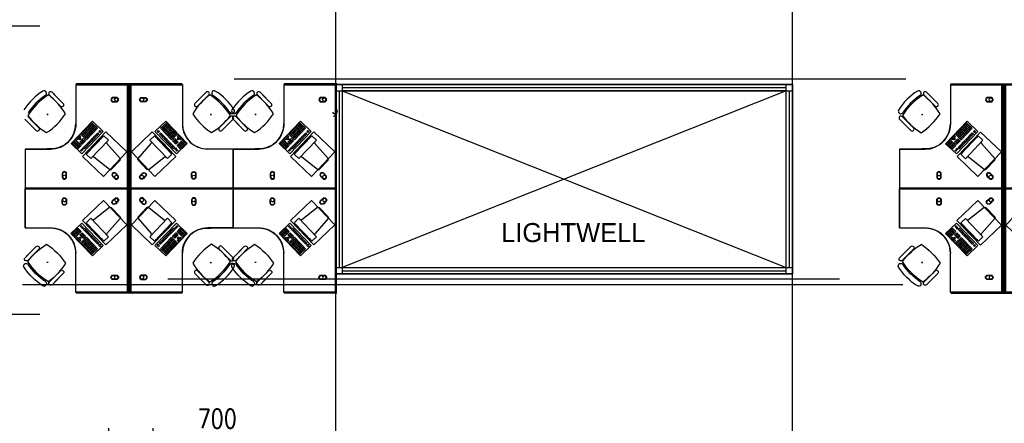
# Model space of a CAD drawing. Header units: millimetres. Extents: x -312551 to 250764, y -35891 to 59426.
# Tile 116 of 256: x -109794 to -94274, y 36638 to 42999. Entities that reach past the tile are written whole.
import ezdxf

# ---------------------------------------------------------------- set-up
doc = ezdxf.new("R2010")
doc.units = ezdxf.units.MM
doc.header["$LTSCALE"] = 2.5
doc.layers.add('Area', color=10, linetype='Continuous', plot=False)
for name, color, linetype in [('FO-00 - FURN$0$FURNITURE', 22, 'Continuous'), ('FO-00 - FURN$0$SP-01$0$FIT-OUT$0$FURNITURE', 22, 'Continuous'), ('Lightwell', 254, 'Continuous'), ('NF ARCH', 4, 'Continuous'), ('NF-AS BUILT DIMS', 4, 'Continuous'), ('NF-GRIDS', 252, 'Continuous'), ('NF-TEXT', 1, 'Continuous')]:
    doc.layers.add(name, color=color, linetype=linetype)
doc.styles.add('ROMANS', font='romans.shx', dxfattribs={"width": 0.8})
doc.dimstyles.new('100NFDIM', dxfattribs={"dimscale": 100, "dimtxt": 3, "dimasz": 3, "dimexe": 1, "dimexo": 1, "dimgap": 1, "dimtad": 1, "dimdec": 0, "dimdsep": 46, "dimtxsty": 'ROMANS', "dimcen": 3, "dimclrd": 4, "dimclre": 4, "dimclrt": 1, "dimaunit": 1, "dimadec": 0, "dimazin": 0, "dimtfac": 1, "dimtdec": 0, "dimtmove": 0, "dimatfit": 3, "dimfxl": 0, "dimtolj": 1, "dimarcsym": 0})

# ---------------------------------------------------------------- blocks, each defined once
blk = doc.blocks.new('FO-00 - FURN$0$SP-01$0$FIT-OUT$0$PC')
at = {"layer": 'FO-00 - FURN$0$SP-01$0$FIT-OUT$0$FURNITURE', "linetype": 'Continuous'}
for p, q in [((242, -93), (98, -237)), ((269, -92), (509, -295)), ((97, -264), (299, -504))]:
    blk.add_line(p, q, dxfattribs=at)
blk.add_lwpolyline([(276, -554), (347, -625), (630, -342), (559, -271)], close=True, dxfattribs=at)
for centre, radius, start, end in [((256, -107), 20, 49.8991, 135), ((112, -251), 20, 135, 220.1009), ((522, -279), 20, 229.8991, 315), ((-110, 115), 864, 303.1779, 326.8221), ((284, -517), 20, 315, 40.1009)]:
    blk.add_arc(centre, radius, start, end, dxfattribs=at)
blk = doc.blocks.new('desk')
at = {"layer": 'FO-00 - FURN$0$FURNITURE'}
for p, q in [((183795, 75450), (183883, 75361)), ((184170, 75553), (184170, 74953)), ((183691, 75399), (183691, 75399)), ((183752, 75407), (183841, 75319)), ((183920, 75240), (183778, 75381)), ((183962, 75282), (183821, 75424)), ((183930, 75230), (183841, 75319)), ((183972, 75272), (183883, 75361)), ((183369, 75024), (183458, 74935)), ((183536, 74856), (183395, 74998)), ((183411, 75066), (183500, 74978)), ((183589, 74889), (183500, 74978)), ((183733, 75098), (183713, 75097)), ((183724, 75107), (183723, 75087)), ((184094, 74640), (184433, 74994)), ((184423, 74969), (184250, 74788)), ((184423, 74969), (184513, 74883)), ((184423, 74969), (184513, 74883)), ((184423, 74969), (184513, 74883)), ((184433, 74994), (184603, 74832)), ((184433, 74994), (184603, 74832)), ((184433, 74994), (184603, 74832)), ((183546, 74847), (183458, 74935)), ((184603, 74832), (184264, 74477)), ((184441, 74952), (184268, 74771)), ((184285, 74824), (184375, 74738)), ((184459, 74935), (184286, 74754)), ((184515, 74812), (184290, 74577)), ((184302, 74842), (184392, 74756)), ((184477, 74917), (184304, 74736)), ((184319, 74861), (184409, 74774)), ((184495, 74900), (184322, 74719)), ((184336, 74879), (184427, 74792)), ((184513, 74883), (184340, 74702)), ((184354, 74897), (184444, 74810)), ((184371, 74915), (184461, 74828)), ((184388, 74933), (184478, 74847)), ((184405, 74951), (184496, 74865)), ((184515, 74812), (184533, 74795)), ((184549, 74848), (184532, 74830)), ((184532, 74830), (184550, 74813)), ((184549, 74848), (184567, 74831)), ((184549, 74848), (184567, 74831)), ((184549, 74848), (184567, 74831)), ((184567, 74831), (184550, 74813)), ((184164, 74698), (184112, 74643)), ((184129, 74662), (184202, 74593)), ((184182, 74680), (184130, 74626)), ((184146, 74680), (184219, 74611)), ((184200, 74663), (184148, 74609)), ((184164, 74698), (184254, 74611)), ((184233, 74770), (184181, 74716)), ((184181, 74716), (184199, 74699)), ((184198, 74734), (184234, 74699)), ((184251, 74753), (184199, 74699)), ((184215, 74752), (184252, 74717)), ((184233, 74770), (184251, 74753)), ((184252, 74717), (184234, 74699)), ((184287, 74718), (184235, 74664)), ((184235, 74664), (184271, 74630)), ((184250, 74788), (184340, 74702)), ((184252, 74682), (184289, 74648)), ((184305, 74701), (184253, 74647)), ((184267, 74806), (184358, 74720)), ((184270, 74700), (184306, 74666)), ((184323, 74684), (184271, 74630)), ((184287, 74718), (184323, 74684)), ((184533, 74795), (184308, 74560)), ((184377, 74667), (184395, 74650)), ((184394, 74685), (184412, 74668)), ((184411, 74704), (184429, 74686)), ((184428, 74722), (184446, 74704)), ((184446, 74740), (184464, 74722)), ((184463, 74758), (184481, 74741)), ((184480, 74776), (184498, 74759)), ((184497, 74794), (184515, 74777)), ((183370, 74553), (183770, 74553)), ((183370, 73953), (183370, 74553)), ((184264, 74477), (184094, 74640)), ((184112, 74643), (184184, 74574)), ((184218, 74646), (184166, 74592)), ((184218, 74646), (184166, 74592)), ((184166, 74592), (184202, 74557)), ((184183, 74610), (184220, 74575)), ((184236, 74629), (184184, 74574)), ((184236, 74629), (184184, 74574)), ((184201, 74628), (184237, 74593)), ((184254, 74611), (184202, 74557)), ((184248, 74539), (184238, 74528)), ((184250, 74537), (184239, 74527)), ((184251, 74536), (184240, 74525)), ((184252, 74535), (184242, 74524)), ((184263, 74554), (184253, 74544)), ((184264, 74553), (184255, 74543)), ((184266, 74551), (184256, 74541)), ((184267, 74550), (184257, 74540)), ((184279, 74571), (184268, 74560)), ((184280, 74570), (184269, 74558)), ((184282, 74568), (184271, 74557)), ((184283, 74567), (184272, 74556)), ((184290, 74577), (184308, 74560)), ((184308, 74595), (184326, 74578)), ((184325, 74613), (184343, 74596)), ((184342, 74631), (184360, 74614)), ((184359, 74649), (184377, 74632))]:
    blk.add_line(p, q, dxfattribs=at)
at = {"layer": 'FO-00 - FURN$0$FURNITURE', "extrusion": (6.58823e-06, 1.6454e-07, 1)}
blk.add_line((184739, 75572, 0), (184169, 75572, 0), dxfattribs=at)
at = {"layer": 'FO-00 - FURN$0$FURNITURE', "const_width": 40}
blk.add_lwpolyline([(183370, 73933), (184990, 73933), (184990, 75573), (184172, 75573)], dxfattribs=at)
at = {"layer": 'FO-00 - FURN$0$FURNITURE', "elevation": 0}
blk.add_lwpolyline([(184169, 75572), (184170, 74953, -0.455459), (183720, 74560), (183370, 74553), (183370, 73933), (184990, 73933), (184990, 75573)], format="xyb", close=True, dxfattribs=at)
at = {"layer": 'FO-00 - FURN$0$FURNITURE'}
for points in [[(184758, 75368, 1), (184758, 75298), (184808, 75298, 1), (184808, 75368)], [(184758, 75362, 1), (184758, 75304), (184808, 75304, 1), (184808, 75362)], [(184025, 74163, 1), (183955, 74163), (183955, 74113, 1), (184025, 74113)], [(184019, 74163, 1), (183961, 74163), (183961, 74113, 1), (184019, 74113)], [(184799, 74174, 1), (184749, 74124), (184785, 74089, 1), (184834, 74138)], [(184794, 74169, 1), (184753, 74128), (184789, 74093, 1), (184830, 74134)]]:
    blk.add_lwpolyline(points, format="xyb", close=True, dxfattribs=at)
blk.add_lwpolyline([(184644, 74823), (184274, 74435), (184604, 74121), (184974, 74508)], close=True, dxfattribs=at)
for centre, radius in [((184808, 75333), 29), ((184258, 74525), 3), ((184272, 74539), 3), ((184286, 74554), 3), ((183990, 74113), 29), ((184809, 74114), 29)]:
    blk.add_circle(centre, radius, dxfattribs=at)
for centre, radius, start, end in [((184192, 74628), 1000, 122.7873, 147.213), ((183667, 75432), 40.4, 305.2098, 115.0684), ((183774, 75428), 30, 45.0002, 225.0002), ((184263, 74555), 1000, 121.6104, 148.2587), ((184249, 74569), 1000, 123.9367, 146.1444), ((183052, 74513), 1127, 32.0604, 52.4457), ((183388, 75153), 40.4, 154.932, 331.9801), ((183951, 75251), 30, 225.0002, 45.0002), ((183390, 75045), 30, 45.0002, 225.0002), ((184307, 75768), 1127, 217.5276, 237.9656), ((183166, 75652), 1000, 302.8675, 327.2662), ((183567, 74868), 30, 225.0002, 45.0002), ((183770, 74953), 400, 270.0002, 0.0002)]:
    blk.add_arc(centre, radius, start, end, dxfattribs=at)
at = {"layer": 'FO-00 - FURN$0$FURNITURE', "rotation": 181.3405219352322}
blk.add_blockref('FO-00 - FURN$0$SP-01$0$FIT-OUT$0$PC', (184972, 74145), dxfattribs=at)
blk = doc.blocks.new('*D259')
at = {"color": 4, "lineweight": -2, "ltscale": 500000}
for p, q in [((-108389, 36259), (-108389, 36562)), ((-107689, 36259), (-107689, 36562)), ((-108689, 36462), (-108989, 36462)), ((-108389, 36462), (-107689, 36462)), ((-107389, 36462), (-106272, 36462))]:
    blk.add_line(p, q, dxfattribs=at)
at = {"color": 4, "ltscale": 500000}
for points in [[(-108689, 36512), (-108689, 36412), (-108389, 36462)], [(-107389, 36512), (-107389, 36412), (-107689, 36462)]]:
    blk.add_solid(points, dxfattribs=at)
at = {"layer": 'Defpoints', "color": 0, "ltscale": 500000}
for p in [(-107689, 36462), (-108389, 36159), (-107689, 36159)]:
    blk.add_point(p, dxfattribs=at)
at = {"color": 1, "ltscale": 500000, "insert": (-106680, 36712), "char_height": 300, "attachment_point": 5, "style": 'ROMANS'}
blk.add_mtext('\\A1;700', dxfattribs=at)

msp = doc.modelspace()

# ---------------------------------------------------------------- linework, layer by layer
at = {"layer": 'Area', "color": 8}
msp.add_lwpolyline([(-97610, 41978.2), (-104810, 41978.2), (-104810, 38993.6), (-97610, 38993.6)], close=True, dxfattribs=at)
at = {"layer": 'FO-00 - FURN$0$FURNITURE', "color": 8, "extrusion": (6.58823e-06, 1.6454e-07, 1)}
for p, q in [((-108340.1, 41978.2, 0), (-108910.1, 41978.1, 0)), ((-105061, 41978.2, 0), (-105631, 41978.1, 0)), ((-94554.2, 41977.3, 0), (-95124.2, 41977.2, 0))]:
    msp.add_line(p, q, dxfattribs=at)
at = {"layer": 'FO-00 - FURN$0$FURNITURE', "color": 8}
for p, q in [((-108909.1, 41959.1, 0), (-108909, 41359.1, 0)), ((-107230, 41959.1, 0), (-107230, 41359.1, 0)), ((-105630, 41959.1, 0), (-105630, 41359.1, 0)), ((-95123.1, 41958.3, 0), (-95123.1, 41358.3, 0)), ((-109388.5, 41805.6, 0), (-109388.4, 41805.4, 0)), ((-109326.9, 41813.5, 0), (-109238.3, 41724.9, 0)), ((-109159.4, 41646, 0), (-109300.9, 41787.5, 0)), ((-109284.5, 41855.9, 0), (-109195.9, 41767.3, 0)), ((-109117, 41688.5, 0), (-109258.4, 41829.9, 0)), ((-109107.3, 41678.7, 0), (-109195.9, 41767.3, 0)), ((-107031.8, 41678.7, 0), (-106943.2, 41767.3, 0)), ((-107022, 41688.5, 0), (-106880.6, 41829.9, 0)), ((-106979.6, 41646, 0), (-106838.2, 41787.5, 0)), ((-106854.6, 41855.9, 0), (-106943.2, 41767.3, 0)), ((-106812.1, 41813.5, 0), (-106900.7, 41724.9, 0)), ((-106750.6, 41805.6, 0), (-106750.6, 41805.4, 0)), ((-106109.4, 41805.6, 0), (-106109.3, 41805.4, 0)), ((-106047.8, 41813.5, 0), (-105959.2, 41724.9, 0)), ((-105880.4, 41646, 0), (-106021.8, 41787.5, 0)), ((-106005.4, 41855.9, 0), (-105916.8, 41767.3, 0)), ((-105837.9, 41688.5, 0), (-105979.4, 41829.9, 0)), ((-105828.2, 41678.7, 0), (-105916.8, 41767.3, 0)), ((-95602.4, 41804.6, 0), (-95602.4, 41804.4, 0)), ((-95541, 41812.6, 0), (-95452.4, 41724, 0)), ((-95373.5, 41645.2, 0), (-95514.9, 41786.6, 0)), ((-95498.5, 41855.1, 0), (-95409.9, 41766.5, 0)), ((-95331.1, 41687.6, 0), (-95472.5, 41829, 0)), ((-95321.3, 41677.9, 0), (-95409.9, 41766.5, 0)), ((-109149.7, 41636.3, 0), (-109238.3, 41724.9, 0)), ((-106989.3, 41636.3, 0), (-106900.7, 41724.9, 0)), ((-105870.6, 41636.3, 0), (-105959.2, 41724.9, 0)), ((-95363.8, 41635.4, 0), (-95452.4, 41724, 0)), ((-109667.8, 41472.6, 0), (-109579.2, 41384, 0)), ((-109345.9, 41504.1, 0), (-109365.9, 41503.1, 0)), ((-109355.4, 41513.5, 0), (-109356.4, 41493.6, 0)), ((-106793.1, 41504.1, 0), (-106773.1, 41503.1, 0)), ((-106783.6, 41513.5, 0), (-106782.6, 41493.6, 0)), ((-106471.2, 41472.6, 0), (-106559.8, 41384, 0)), ((-106388.8, 41472.6, 0), (-106300.2, 41384, 0)), ((-106066.8, 41504.1, 0), (-106086.8, 41503.1, 0)), ((-106076.3, 41513.5, 0), (-106077.3, 41493.6, 0)), ((-95881.9, 41471.7, 0), (-95793.3, 41383.1, 0)), ((-95560, 41503.2, 0), (-95580, 41502.2, 0)), ((-95569.5, 41512.7, 0), (-95570.5, 41492.7, 0)), ((-109710.3, 41430.1, 0), (-109621.7, 41341.5, 0)), ((-109542.8, 41262.7, 0), (-109684.2, 41404.1, 0)), ((-109533.1, 41252.9, 0), (-109621.7, 41341.5, 0)), ((-109490.6, 41295.4, 0), (-109579.2, 41384, 0)), ((-108984.9, 41045.9, 0), (-108646.6, 41400.4, 0)), ((-108656.7, 41375.4, 0), (-108829.3, 41194.5, 0)), ((-108638.6, 41358.2, 0), (-108811.2, 41177.3, 0)), ((-108620.5, 41340.9, 0), (-108793.1, 41160, 0)), ((-108602.4, 41323.6, 0), (-108775, 41142.8, 0)), ((-108584.3, 41306.4, 0), (-108756.9, 41125.5, 0)), ((-108743, 41285, 0), (-108652.5, 41198.7, 0)), ((-108566.2, 41289.1, 0), (-108738.8, 41108.2, 0)), ((-108725.7, 41303.1, 0), (-108635.3, 41216.8, 0)), ((-108708.4, 41321.2, 0), (-108618, 41234.9, 0)), ((-108691.2, 41339.2, 0), (-108600.7, 41252.9, 0)), ((-108673.9, 41357.3, 0), (-108583.5, 41271, 0)), ((-108656.7, 41375.4, 0), (-108566.2, 41289.1, 0)), ((-108656.7, 41375.4, 0), (-108566.2, 41289.1, 0)), ((-108656.7, 41375.4, 0), (-108566.2, 41289.1, 0)), ((-108646.6, 41400.4, 0), (-108476.6, 41238.2, 0)), ((-108646.6, 41400.4, 0), (-108476.6, 41238.2, 0)), ((-108646.6, 41400.4, 0), (-108476.6, 41238.2, 0)), ((-107492.4, 41400.4, 0), (-107662.4, 41238.2, 0)), ((-107492.4, 41400.4, 0), (-107662.4, 41238.2, 0)), ((-107492.4, 41400.4, 0), (-107662.4, 41238.2, 0)), ((-107482.4, 41375.4, 0), (-107572.8, 41289.1, 0)), ((-107482.4, 41375.4, 0), (-107572.8, 41289.1, 0)), ((-107482.4, 41375.4, 0), (-107572.8, 41289.1, 0)), ((-107572.8, 41289.1, 0), (-107400.2, 41108.2, 0)), ((-107465.1, 41357.3, 0), (-107555.5, 41271, 0)), ((-107554.7, 41306.4, 0), (-107382.1, 41125.5, 0)), ((-107447.8, 41339.2, 0), (-107538.3, 41252.9, 0)), ((-107536.6, 41323.6, 0), (-107364, 41142.8, 0)), ((-107430.6, 41321.2, 0), (-107521, 41234.9, 0)), ((-107518.5, 41340.9, 0), (-107345.9, 41160, 0)), ((-107413.3, 41303.1, 0), (-107503.8, 41216.8, 0)), ((-107500.4, 41358.2, 0), (-107327.9, 41177.3, 0)), ((-107154.1, 41045.9, 0), (-107492.4, 41400.4, 0)), ((-107396.1, 41285, 0), (-107486.5, 41198.7, 0)), ((-107482.4, 41375.4, 0), (-107309.8, 41194.5, 0)), ((-106648.4, 41295.4, 0), (-106559.8, 41384, 0)), ((-106606, 41252.9, 0), (-106517.4, 41341.5, 0)), ((-106596.2, 41262.7, 0), (-106454.8, 41404.1, 0)), ((-106428.8, 41430.1, 0), (-106517.4, 41341.5, 0)), ((-106431.2, 41430.1, 0), (-106342.6, 41341.5, 0)), ((-106263.7, 41262.7, 0), (-106405.1, 41404.1, 0)), ((-106254, 41252.9, 0), (-106342.6, 41341.5, 0)), ((-106211.6, 41295.4, 0), (-106300.2, 41384, 0)), ((-105705.8, 41045.9, 0), (-105367.6, 41400.4, 0)), ((-105377.6, 41375.4, 0), (-105550.2, 41194.5, 0)), ((-105359.5, 41358.2, 0), (-105532.1, 41177.3, 0)), ((-105341.4, 41340.9, 0), (-105514, 41160, 0)), ((-105323.3, 41323.6, 0), (-105495.9, 41142.8, 0)), ((-105305.2, 41306.4, 0), (-105477.8, 41125.5, 0)), ((-105463.9, 41285, 0), (-105373.5, 41198.7, 0)), ((-105287.2, 41289.1, 0), (-105459.7, 41108.2, 0)), ((-105446.6, 41303.1, 0), (-105356.2, 41216.8, 0)), ((-105429.4, 41321.2, 0), (-105338.9, 41234.9, 0)), ((-105412.1, 41339.2, 0), (-105321.7, 41252.9, 0)), ((-105394.8, 41357.3, 0), (-105304.4, 41271, 0)), ((-105377.6, 41375.4, 0), (-105287.2, 41289.1, 0)), ((-105377.6, 41375.4, 0), (-105287.2, 41289.1, 0)), ((-105377.6, 41375.4, 0), (-105287.2, 41289.1, 0)), ((-105367.6, 41400.4, 0), (-105197.6, 41238.2, 0)), ((-105367.6, 41400.4, 0), (-105197.6, 41238.2, 0)), ((-105367.6, 41400.4, 0), (-105197.6, 41238.2, 0)), ((-95924.3, 41429.3, 0), (-95835.7, 41340.7, 0)), ((-95756.9, 41261.8, 0), (-95898.3, 41403.2, 0)), ((-95747.1, 41252.1, 0), (-95835.7, 41340.7, 0)), ((-95704.7, 41294.5, 0), (-95793.3, 41383.1, 0)), ((-95199, 41045, 0), (-94860.7, 41399.5, 0)), ((-94870.7, 41374.5, 0), (-95043.3, 41193.7, 0)), ((-94852.6, 41357.3, 0), (-95025.2, 41176.4, 0)), ((-94834.6, 41340, 0), (-95007.2, 41159.2, 0)), ((-94816.5, 41322.8, 0), (-94989.1, 41141.9, 0)), ((-94798.4, 41305.5, 0), (-94971, 41124.6, 0)), ((-94780.3, 41288.2, 0), (-94952.9, 41107.4, 0)), ((-94939.8, 41302.2, 0), (-94849.3, 41215.9, 0)), ((-94922.5, 41320.3, 0), (-94832.1, 41234, 0)), ((-94905.2, 41338.4, 0), (-94814.8, 41252.1, 0)), ((-94888, 41356.5, 0), (-94797.6, 41270.2, 0)), ((-94870.7, 41374.5, 0), (-94780.3, 41288.2, 0)), ((-94870.7, 41374.5, 0), (-94780.3, 41288.2, 0)), ((-94870.7, 41374.5, 0), (-94780.3, 41288.2, 0)), ((-94860.7, 41399.5, 0), (-94690.7, 41237.3, 0)), ((-94860.7, 41399.5, 0), (-94690.7, 41237.3, 0)), ((-94860.7, 41399.5, 0), (-94690.7, 41237.3, 0)), ((-108846.5, 41176.5, 0), (-108898.3, 41122.2, 0)), ((-108881, 41140.3, 0), (-108844.9, 41105.8, 0)), ((-108828.4, 41159.2, 0), (-108880.2, 41104.9, 0)), ((-108863.8, 41158.4, 0), (-108827.6, 41123.9, 0)), ((-108846.5, 41176.5, 0), (-108828.4, 41159.2, 0)), ((-108829.3, 41194.5, 0), (-108738.8, 41108.2, 0)), ((-108476.6, 41238.2, 0), (-108814.9, 40883.7, 0)), ((-108812, 41212.6, 0), (-108721.6, 41126.3, 0)), ((-108794.7, 41230.7, 0), (-108704.3, 41144.4, 0)), ((-108564.6, 41218.4, 0), (-108788.9, 40983.3, 0)), ((-108777.5, 41248.8, 0), (-108687, 41162.5, 0)), ((-108546.5, 41201.2, 0), (-108770.9, 40966, 0)), ((-108760.2, 41266.9, 0), (-108669.8, 41180.6, 0)), ((-108633.6, 41146.1, 0), (-108615.5, 41128.8, 0)), ((-108616.4, 41164.2, 0), (-108598.3, 41146.9, 0)), ((-108599.1, 41182.2, 0), (-108581, 41165, 0)), ((-108581.8, 41200.3, 0), (-108563.7, 41183.1, 0)), ((-108564.6, 41218.4, 0), (-108546.5, 41201.2, 0)), ((-108530.1, 41254.6, 0), (-108547.3, 41236.5, 0)), ((-108547.3, 41236.5, 0), (-108529.2, 41219.2, 0)), ((-108530.1, 41254.6, 0), (-108512, 41237.3, 0)), ((-108530.1, 41254.6, 0), (-108512, 41237.3, 0)), ((-108530.1, 41254.6, 0), (-108512, 41237.3, 0)), ((-108512, 41237.3, 0), (-108529.2, 41219.2, 0)), ((-107662.4, 41238.2, 0), (-107324.1, 40883.7, 0)), ((-107609, 41254.6, 0), (-107627.1, 41237.3, 0)), ((-107609, 41254.6, 0), (-107627.1, 41237.3, 0)), ((-107609, 41254.6, 0), (-107627.1, 41237.3, 0)), ((-107627.1, 41237.3, 0), (-107609.8, 41219.2, 0)), ((-107591.7, 41236.5, 0), (-107609.8, 41219.2, 0)), ((-107609, 41254.6, 0), (-107591.7, 41236.5, 0)), ((-107574.4, 41218.4, 0), (-107592.5, 41201.2, 0)), ((-107592.5, 41201.2, 0), (-107368.2, 40966, 0)), ((-107557.2, 41200.3, 0), (-107575.3, 41183.1, 0)), ((-107574.4, 41218.4, 0), (-107350.1, 40983.3, 0)), ((-107539.9, 41182.2, 0), (-107558, 41165, 0)), ((-107522.7, 41164.2, 0), (-107540.8, 41146.9, 0)), ((-107505.4, 41146.1, 0), (-107523.5, 41128.8, 0)), ((-107378.8, 41266.9, 0), (-107469.2, 41180.6, 0)), ((-107361.5, 41248.8, 0), (-107452, 41162.5, 0)), ((-107344.3, 41230.7, 0), (-107434.7, 41144.4, 0)), ((-107327, 41212.6, 0), (-107417.5, 41126.3, 0)), ((-107309.8, 41194.5, 0), (-107400.2, 41108.2, 0)), ((-107275.2, 41158.4, 0), (-107311.4, 41123.9, 0)), ((-107292.5, 41176.5, 0), (-107310.6, 41159.2, 0)), ((-107310.6, 41159.2, 0), (-107258.8, 41104.9, 0)), ((-107258, 41140.3, 0), (-107294.2, 41105.8, 0)), ((-107292.5, 41176.5, 0), (-107240.7, 41122.2, 0)), ((-105567.4, 41176.5, 0), (-105619.2, 41122.2, 0)), ((-105602, 41140.3, 0), (-105565.8, 41105.8, 0)), ((-105549.4, 41159.2, 0), (-105601.1, 41104.9, 0)), ((-105584.7, 41158.4, 0), (-105548.5, 41123.9, 0)), ((-105567.4, 41176.5, 0), (-105549.4, 41159.2, 0)), ((-105550.2, 41194.5, 0), (-105459.7, 41108.2, 0)), ((-105197.6, 41238.2, 0), (-105535.8, 40883.7, 0)), ((-105532.9, 41212.6, 0), (-105442.5, 41126.3, 0)), ((-105515.7, 41230.7, 0), (-105425.2, 41144.4, 0)), ((-105285.5, 41218.4, 0), (-105509.9, 40983.3, 0)), ((-105498.4, 41248.8, 0), (-105408, 41162.5, 0)), ((-105267.4, 41201.2, 0), (-105491.8, 40966, 0)), ((-105481.1, 41266.9, 0), (-105390.7, 41180.6, 0)), ((-105354.5, 41146.1, 0), (-105336.5, 41128.8, 0)), ((-105337.3, 41164.2, 0), (-105319.2, 41146.9, 0)), ((-105320, 41182.2, 0), (-105301.9, 41165, 0)), ((-105302.8, 41200.3, 0), (-105284.7, 41183.1, 0)), ((-105285.5, 41218.4, 0), (-105267.4, 41201.2, 0)), ((-105251, 41254.6, 0), (-105268.2, 41236.5, 0)), ((-105268.2, 41236.5, 0), (-105250.2, 41219.2, 0)), ((-105251, 41254.6, 0), (-105232.9, 41237.3, 0)), ((-105251, 41254.6, 0), (-105232.9, 41237.3, 0)), ((-105251, 41254.6, 0), (-105232.9, 41237.3, 0)), ((-105232.9, 41237.3, 0), (-105250.2, 41219.2, 0)), ((-95060.6, 41175.6, 0), (-95112.4, 41121.3, 0)), ((-95095.1, 41139.4, 0), (-95058.9, 41104.9, 0)), ((-95042.5, 41158.3, 0), (-95094.3, 41104.1, 0)), ((-95077.8, 41157.5, 0), (-95041.7, 41123, 0)), ((-95060.6, 41175.6, 0), (-95042.5, 41158.3, 0)), ((-95043.3, 41193.7, 0), (-94952.9, 41107.4, 0)), ((-94690.7, 41237.3, 0), (-95029, 40882.8, 0)), ((-95026.1, 41211.8, 0), (-94935.6, 41125.5, 0)), ((-95008.8, 41229.9, 0), (-94918.4, 41143.6, 0)), ((-94778.6, 41217.6, 0), (-95003, 40982.4, 0)), ((-94991.5, 41247.9, 0), (-94901.1, 41161.6, 0)), ((-94760.6, 41200.3, 0), (-94984.9, 40965.2, 0)), ((-94974.3, 41266, 0), (-94883.9, 41179.7, 0)), ((-94957, 41284.1, 0), (-94866.6, 41197.8, 0)), ((-94847.7, 41145.2, 0), (-94829.6, 41128, 0)), ((-94830.4, 41163.3, 0), (-94812.3, 41146, 0)), ((-94813.2, 41181.4, 0), (-94795.1, 41164.1, 0)), ((-94795.9, 41199.5, 0), (-94777.8, 41182.2, 0)), ((-94778.6, 41217.6, 0), (-94760.6, 41200.3, 0)), ((-94744.1, 41253.7, 0), (-94761.4, 41235.6, 0)), ((-94761.4, 41235.6, 0), (-94743.3, 41218.4, 0)), ((-94744.1, 41253.7, 0), (-94726, 41236.5, 0)), ((-94744.1, 41253.7, 0), (-94726, 41236.5, 0)), ((-94744.1, 41253.7, 0), (-94726, 41236.5, 0)), ((-94726, 41236.5, 0), (-94743.3, 41218.4, 0)), ((-108814.9, 40883.7, 0), (-108984.9, 41045.9, 0)), ((-108915.5, 41104.1, 0), (-108967.3, 41049.9, 0)), ((-108967.3, 41049.9, 0), (-108895, 40980.8, 0)), ((-108950.1, 41067.9, 0), (-108877.7, 40998.9, 0)), ((-108897.5, 41086.9, 0), (-108949.2, 41032.6, 0)), ((-108932.8, 41086, 0), (-108860.5, 41017, 0)), ((-108879.4, 41069.6, 0), (-108931.2, 41015.3, 0)), ((-108915.5, 41104.1, 0), (-108825.1, 41017.8, 0)), ((-108861.3, 41052.3, 0), (-108913.1, 40998.1, 0)), ((-108861.3, 41052.3, 0), (-108913.1, 40998.1, 0)), ((-108913.1, 40998.1, 0), (-108876.9, 40963.6, 0)), ((-108898.3, 41122.2, 0), (-108880.2, 41104.9, 0)), ((-108895.8, 41016.2, 0), (-108859.6, 40981.6, 0)), ((-108843.2, 41035.1, 0), (-108895, 40980.8, 0)), ((-108843.2, 41035.1, 0), (-108895, 40980.8, 0)), ((-108878.5, 41034.2, 0), (-108842.4, 40999.7, 0)), ((-108825.1, 41017.8, 0), (-108876.9, 40963.6, 0)), ((-108827.6, 41123.9, 0), (-108844.9, 41105.8, 0)), ((-108792.3, 41124.7, 0), (-108844, 41070.4, 0)), ((-108844, 41070.4, 0), (-108807.9, 41035.9, 0)), ((-108826.8, 41088.5, 0), (-108790.6, 41054, 0)), ((-108774.2, 41107.4, 0), (-108825.9, 41053.2, 0)), ((-108800.6, 40977.6, 0), (-108811.6, 40966.1, 0)), ((-108799.1, 40976.2, 0), (-108810.1, 40964.7, 0)), ((-108809.5, 41106.6, 0), (-108773.3, 41072.1, 0)), ((-108797.7, 40974.8, 0), (-108808.7, 40963.3, 0)), ((-108756.1, 41090.2, 0), (-108807.9, 41035.9, 0)), ((-108792.3, 41124.7, 0), (-108756.1, 41090.2, 0)), ((-108788.9, 40983.3, 0), (-108770.9, 40966, 0)), ((-108771.7, 41001.4, 0), (-108753.6, 40984.1, 0)), ((-108754.4, 41019.5, 0), (-108736.3, 41002.2, 0)), ((-108737.2, 41037.6, 0), (-108719.1, 41020.3, 0)), ((-108719.9, 41055.6, 0), (-108701.8, 41038.4, 0)), ((-108702.6, 41073.7, 0), (-108684.6, 41056.5, 0)), ((-108685.4, 41091.8, 0), (-108667.3, 41074.6, 0)), ((-108668.1, 41109.9, 0), (-108650, 41092.6, 0)), ((-108650.9, 41128, 0), (-108632.8, 41110.7, 0)), ((-107488.2, 41128, 0), (-107506.2, 41110.7, 0)), ((-107470.9, 41109.9, 0), (-107489, 41092.6, 0)), ((-107453.6, 41091.8, 0), (-107471.7, 41074.6, 0)), ((-107436.4, 41073.7, 0), (-107454.5, 41056.5, 0)), ((-107419.1, 41055.6, 0), (-107437.2, 41038.4, 0)), ((-107401.9, 41037.6, 0), (-107419.9, 41020.3, 0)), ((-107384.6, 41019.5, 0), (-107402.7, 41002.2, 0)), ((-107367.3, 41001.4, 0), (-107385.4, 40984.1, 0)), ((-107346.8, 41124.7, 0), (-107382.9, 41090.2, 0)), ((-107382.9, 41090.2, 0), (-107331.2, 41035.9, 0)), ((-107350.1, 40983.3, 0), (-107368.2, 40966, 0)), ((-107329.5, 41106.6, 0), (-107365.7, 41072.1, 0)), ((-107364.9, 41107.4, 0), (-107313.1, 41053.2, 0)), ((-107312.2, 41088.5, 0), (-107348.4, 41054, 0)), ((-107346.8, 41124.7, 0), (-107295, 41070.4, 0)), ((-107341.3, 40974.8, 0), (-107330.3, 40963.3, 0)), ((-107339.9, 40976.2, 0), (-107328.9, 40964.7, 0)), ((-107338.4, 40977.6, 0), (-107327.4, 40966.1, 0)), ((-107295, 41070.4, 0), (-107331.2, 41035.9, 0)), ((-107324.1, 40883.7, 0), (-107154.1, 41045.9, 0)), ((-107223.5, 41104.1, 0), (-107313.9, 41017.8, 0)), ((-107313.9, 41017.8, 0), (-107262.1, 40963.6, 0)), ((-107311.4, 41123.9, 0), (-107294.2, 41105.8, 0)), ((-107260.5, 41034.2, 0), (-107296.6, 40999.7, 0)), ((-107295.8, 41035.1, 0), (-107244, 40980.8, 0)), ((-107295.8, 41035.1, 0), (-107244, 40980.8, 0)), ((-107243.2, 41016.2, 0), (-107279.4, 40981.6, 0)), ((-107206.2, 41086, 0), (-107278.6, 41017, 0)), ((-107277.7, 41052.3, 0), (-107226, 40998.1, 0)), ((-107277.7, 41052.3, 0), (-107226, 40998.1, 0)), ((-107226, 40998.1, 0), (-107262.1, 40963.6, 0)), ((-107189, 41067.9, 0), (-107261.3, 40998.9, 0)), ((-107259.6, 41069.6, 0), (-107207.9, 41015.3, 0)), ((-107240.7, 41122.2, 0), (-107258.8, 41104.9, 0)), ((-107171.7, 41049.9, 0), (-107244, 40980.8, 0)), ((-107241.6, 41086.9, 0), (-107189.8, 41032.6, 0)), ((-107223.5, 41104.1, 0), (-107171.7, 41049.9, 0)), ((-105535.8, 40883.7, 0), (-105705.8, 41045.9, 0)), ((-105636.5, 41104.1, 0), (-105688.3, 41049.9, 0)), ((-105688.3, 41049.9, 0), (-105615.9, 40980.8, 0)), ((-105671, 41067.9, 0), (-105598.6, 40998.9, 0)), ((-105618.4, 41086.9, 0), (-105670.2, 41032.6, 0)), ((-105653.7, 41086, 0), (-105581.4, 41017, 0)), ((-105600.3, 41069.6, 0), (-105652.1, 41015.3, 0)), ((-105636.5, 41104.1, 0), (-105546, 41017.8, 0)), ((-105582.2, 41052.3, 0), (-105634, 40998.1, 0)), ((-105582.2, 41052.3, 0), (-105634, 40998.1, 0)), ((-105634, 40998.1, 0), (-105597.8, 40963.6, 0)), ((-105619.2, 41122.2, 0), (-105601.1, 41104.9, 0)), ((-105616.7, 41016.2, 0), (-105580.6, 40981.6, 0)), ((-105564.1, 41035.1, 0), (-105615.9, 40980.8, 0)), ((-105564.1, 41035.1, 0), (-105615.9, 40980.8, 0)), ((-105599.5, 41034.2, 0), (-105563.3, 40999.7, 0)), ((-105546, 41017.8, 0), (-105597.8, 40963.6, 0)), ((-105548.5, 41123.9, 0), (-105565.8, 41105.8, 0)), ((-105513.2, 41124.7, 0), (-105565, 41070.4, 0)), ((-105565, 41070.4, 0), (-105528.8, 41035.9, 0)), ((-105547.7, 41088.5, 0), (-105511.5, 41054, 0)), ((-105495.1, 41107.4, 0), (-105546.9, 41053.2, 0)), ((-105521.5, 40977.6, 0), (-105532.5, 40966.1, 0)), ((-105520.1, 40976.2, 0), (-105531.1, 40964.7, 0)), ((-105530.4, 41106.6, 0), (-105494.3, 41072.1, 0)), ((-105518.6, 40974.8, 0), (-105529.6, 40963.3, 0)), ((-105477, 41090.2, 0), (-105528.8, 41035.9, 0)), ((-105513.2, 41124.7, 0), (-105477, 41090.2, 0)), ((-105509.9, 40983.3, 0), (-105491.8, 40966, 0)), ((-105492.6, 41001.4, 0), (-105474.5, 40984.1, 0)), ((-105475.4, 41019.5, 0), (-105457.3, 41002.2, 0)), ((-105458.1, 41037.6, 0), (-105440, 41020.3, 0)), ((-105440.8, 41055.6, 0), (-105422.7, 41038.4, 0)), ((-105423.6, 41073.7, 0), (-105405.5, 41056.5, 0)), ((-105406.3, 41091.8, 0), (-105388.2, 41074.6, 0)), ((-105389.1, 41109.9, 0), (-105371, 41092.6, 0)), ((-105371.8, 41128, 0), (-105353.7, 41110.7, 0)), ((-95029, 40882.8, 0), (-95199, 41045, 0)), ((-95129.6, 41103.2, 0), (-95181.4, 41049, 0)), ((-95181.4, 41049, 0), (-95109.1, 40980, 0)), ((-95164.1, 41067.1, 0), (-95091.8, 40998, 0)), ((-95111.5, 41086, 0), (-95163.3, 41031.7, 0)), ((-95146.9, 41085.2, 0), (-95074.5, 41016.1, 0)), ((-95093.4, 41068.7, 0), (-95145.2, 41014.5, 0)), ((-95129.6, 41103.2, 0), (-95039.2, 41017, 0)), ((-95075.4, 41051.5, 0), (-95127.1, 40997.2, 0)), ((-95075.4, 41051.5, 0), (-95127.1, 40997.2, 0)), ((-95127.1, 40997.2, 0), (-95091, 40962.7, 0)), ((-95112.4, 41121.3, 0), (-95094.3, 41104.1, 0)), ((-95109.9, 41015.3, 0), (-95073.7, 40980.8, 0)), ((-95057.3, 41034.2, 0), (-95109.1, 40980, 0)), ((-95057.3, 41034.2, 0), (-95109.1, 40980, 0)), ((-95092.6, 41033.4, 0), (-95056.4, 40998.9, 0)), ((-95039.2, 41017, 0), (-95091, 40962.7, 0)), ((-95041.7, 41123, 0), (-95058.9, 41104.9, 0)), ((-95006.3, 41123.8, 0), (-95058.1, 41069.6, 0)), ((-95058.1, 41069.6, 0), (-95021.9, 41035, 0)), ((-95040.8, 41087.6, 0), (-95004.7, 41053.1, 0)), ((-94988.2, 41106.6, 0), (-95040, 41052.3, 0)), ((-95014.7, 40976.7, 0), (-95025.7, 40965.2, 0)), ((-95013.2, 40975.4, 0), (-95024.2, 40963.8, 0)), ((-95023.6, 41105.7, 0), (-94987.4, 41071.2, 0)), ((-95011.8, 40974, 0), (-95022.8, 40962.4, 0)), ((-94970.2, 41089.3, 0), (-95021.9, 41035, 0)), ((-95006.3, 41123.8, 0), (-94970.2, 41089.3, 0)), ((-95003, 40982.4, 0), (-94984.9, 40965.2, 0)), ((-94985.8, 41000.5, 0), (-94967.7, 40983.3, 0)), ((-94968.5, 41018.6, 0), (-94950.4, 41001.3, 0)), ((-94951.2, 41036.7, 0), (-94933.2, 41019.4, 0)), ((-94934, 41054.8, 0), (-94915.9, 41037.5, 0)), ((-94916.7, 41072.9, 0), (-94898.6, 41055.6, 0)), ((-94899.5, 41091, 0), (-94881.4, 41073.7, 0)), ((-94882.2, 41109, 0), (-94864.1, 41091.8, 0)), ((-94864.9, 41127.1, 0), (-94846.9, 41109.9, 0)), ((-109709, 40959.1, 0), (-109309, 40959.1, 0)), ((-108831.2, 40945.2, 0), (-108841.6, 40934.3, 0)), ((-108829.7, 40943.8, 0), (-108840.2, 40932.9, 0)), ((-108828.3, 40942.5, 0), (-108838.7, 40931.5, 0)), ((-108826.8, 40941.1, 0), (-108837.3, 40930.1, 0)), ((-108816.6, 40960.5, 0), (-108826.2, 40950.5, 0)), ((-108815.1, 40959.1, 0), (-108824.7, 40949.1, 0)), ((-108813.7, 40957.8, 0), (-108823.3, 40947.7, 0)), ((-108812.2, 40956.4, 0), (-108821.8, 40946.3, 0)), ((-108796.2, 40973.5, 0), (-108807.3, 40961.9, 0)), ((-107342.8, 40973.5, 0), (-107331.8, 40961.9, 0)), ((-107326.8, 40956.4, 0), (-107317.2, 40946.3, 0)), ((-107325.3, 40957.8, 0), (-107315.7, 40947.7, 0)), ((-107323.9, 40959.1, 0), (-107314.3, 40949.1, 0)), ((-107322.4, 40960.5, 0), (-107312.8, 40950.5, 0)), ((-107312.2, 40941.1, 0), (-107301.7, 40930.1, 0)), ((-107310.7, 40942.5, 0), (-107300.3, 40931.5, 0)), ((-107309.3, 40943.8, 0), (-107298.8, 40932.9, 0)), ((-107307.8, 40945.2, 0), (-107297.4, 40934.3, 0)), ((-106430, 40959.1, 0), (-106830, 40959.1, 0)), ((-106430, 40359.1, 0), (-106430, 40959.1, 0)), ((-106430, 40959.1, 0), (-106030, 40959.1, 0)), ((-106430, 40359.1, 0), (-106430, 40959.1, 0)), ((-105552.1, 40945.2, 0), (-105562.6, 40934.3, 0)), ((-105550.7, 40943.8, 0), (-105561.1, 40932.9, 0)), ((-105549.2, 40942.5, 0), (-105559.7, 40931.5, 0)), ((-105547.8, 40941.1, 0), (-105558.2, 40930.1, 0)), ((-105537.5, 40960.5, 0), (-105547.1, 40950.5, 0)), ((-105536.1, 40959.1, 0), (-105545.7, 40949.1, 0)), ((-105534.6, 40957.8, 0), (-105544.2, 40947.7, 0)), ((-105533.2, 40956.4, 0), (-105542.8, 40946.3, 0)), ((-105517.2, 40973.5, 0), (-105528.2, 40961.9, 0)), ((-104809, 40359.1, 0), (-104809, 40959.1, 0)), ((-97610, 40358.3), (-97610, 40958.3)), ((-95923.1, 40958.3, 0), (-95523.1, 40958.3, 0)), ((-95045.2, 40944.4, 0), (-95055.7, 40933.4, 0)), ((-95043.8, 40943, 0), (-95054.3, 40932, 0)), ((-95042.3, 40941.6, 0), (-95052.8, 40930.6, 0)), ((-95040.9, 40940.2, 0), (-95051.4, 40929.3, 0)), ((-95030.6, 40959.7, 0), (-95040.2, 40949.6, 0)), ((-95029.2, 40958.3, 0), (-95038.8, 40948.2, 0)), ((-95027.8, 40956.9, 0), (-95037.4, 40946.8, 0)), ((-95026.3, 40955.5, 0), (-95035.9, 40945.5, 0)), ((-95010.3, 40972.6, 0), (-95021.3, 40961.1, 0))]:
    msp.add_line(p, q, dxfattribs=at)
at = {"layer": 'FO-00 - FURN$0$FURNITURE', "color": 8, "extrusion": (-6.58823e-06, 1.6454e-07, 1)}
msp.add_line((-107798.9, 41978.2, 0), (-107228.9, 41978.1, 0), dxfattribs=at)
at = {"layer": 'FO-00 - FURN$0$FURNITURE', "color": 8, "const_width": 40, "elevation": 0}
for points in [[(-109709, 40339.1), (-108089, 40339.1), (-108089.1, 41979), (-108906.8, 41979)], [(-106430, 40339.1), (-108050, 40339.1), (-108050, 41979), (-107232.2, 41979)], [(-106430, 40339.1), (-104810, 40339.1), (-104810, 41979), (-105627.8, 41979)], [(-95923.1, 40338.3), (-94303.1, 40338.3), (-94303.1, 41978.2), (-95120.9, 41978.2)], [(-92644, 40338.3), (-94264, 40338.3), (-94264, 41978.2), (-93446.3, 41978.2)]]:
    msp.add_lwpolyline(points, dxfattribs=at)
at = {"layer": 'FO-00 - FURN$0$FURNITURE', "color": 8}
for points in [[(-108910.3, 41978.2), (-108909, 41359.1, -0.4554586), (-109359, 40966.1), (-109709, 40959.1), (-109709, 40339.1), (-108089, 40339.1), (-108089.1, 41979)], [(-107228.7, 41978.2), (-107230, 41359.1, 0.4554586), (-106780, 40966.1), (-106430, 40959.1), (-106430, 40339.1), (-108050, 40339.1), (-108050, 41979)], [(-105631.2, 41978.2), (-105630, 41359.1, -0.4554586), (-106079.9, 40966.1), (-106430, 40959.1), (-106430, 40339.1), (-104810, 40339.1), (-104810, 41979)], [(-95124.3, 41977.3), (-95123.1, 41358.3, -0.4554586), (-95573.1, 40965.2), (-95923.1, 40958.3), (-95923.1, 40338.3), (-94303.1, 40338.3), (-94303.1, 41978.2)]]:
    msp.add_lwpolyline(points, format="xyb", close=True, dxfattribs=at)
at = {"layer": 'FO-00 - FURN$0$FURNITURE', "color": 8, "elevation": 0}
for points in [[(-108320.8, 41774.1, 1), (-108320.8, 41704.1), (-108270.8, 41704.1, 1), (-108270.8, 41774.1)], [(-108320.8, 41768.1, 1), (-108320.8, 41710.1), (-108270.8, 41710.1, 1), (-108270.8, 41768.1)], [(-107818.3, 41774.1, -1), (-107818.3, 41704.1), (-107868.3, 41704.1, -1), (-107868.3, 41774.1)], [(-107818.3, 41768.1, -1), (-107818.3, 41710.1), (-107868.3, 41710.1, -1), (-107868.3, 41768.1)], [(-105041.7, 41774.1, 1), (-105041.7, 41704.1), (-104991.7, 41704.1, 1), (-104991.7, 41774.1)], [(-105041.7, 41768.1, 1), (-105041.7, 41710.1), (-104991.7, 41710.1, 1), (-104991.7, 41768.1)], [(-94534.8, 41773.3, 1), (-94534.8, 41703.3), (-94484.8, 41703.3, 1), (-94484.8, 41773.3)], [(-94534.8, 41767.3, 1), (-94534.8, 41709.3), (-94484.8, 41709.3, 1), (-94484.8, 41767.3)], [(-109054, 40569.7, 1), (-109124, 40569.7), (-109124, 40519.7, 1), (-109054, 40519.7)], [(-109060, 40569.7, 1), (-109118, 40569.7), (-109118, 40519.7, 1), (-109060, 40519.7)], [(-108280.6, 40580, 1), (-108330.1, 40530.5), (-108294.7, 40495.1, 1), (-108245.2, 40544.6)], [(-108284.8, 40575.7, 1), (-108325.8, 40534.7), (-108290.5, 40499.4, 1), (-108249.5, 40540.4)], [(-107858.4, 40580, -1), (-107808.9, 40530.5), (-107844.3, 40495.1, -1), (-107893.8, 40544.6)], [(-107854.2, 40575.7, -1), (-107813.2, 40534.7), (-107848.5, 40499.4, -1), (-107889.6, 40540.4)], [(-107085, 40569.7, -1), (-107015, 40569.7), (-107015, 40519.7, -1), (-107085, 40519.7)], [(-107079, 40569.7, -1), (-107021, 40569.7), (-107021, 40519.7, -1), (-107079, 40519.7)], [(-105775, 40569.7, 1), (-105845, 40569.7), (-105845, 40519.7, 1), (-105775, 40519.7)], [(-105781, 40569.7, 1), (-105839, 40569.7), (-105839, 40519.7, 1), (-105781, 40519.7)], [(-105001.5, 40580, 1), (-105051, 40530.5), (-105015.7, 40495.1, 1), (-104966.2, 40544.6)], [(-105005.8, 40575.7, 1), (-105046.8, 40534.7), (-105011.4, 40499.4, 1), (-104970.4, 40540.4)], [(-95268.1, 40568.8, 1), (-95338.1, 40568.8), (-95338.1, 40518.8, 1), (-95268.1, 40518.8)], [(-95274.1, 40568.8, 1), (-95332.1, 40568.8), (-95332.1, 40518.8, 1), (-95274.1, 40518.8)], [(-94494.7, 40579.1, 1), (-94544.1, 40529.6), (-94508.8, 40494.2, 1), (-94459.3, 40543.7)], [(-94498.9, 40574.9, 1), (-94539.9, 40533.8), (-94504.6, 40498.5, 1), (-94463.5, 40539.5)]]:
    msp.add_lwpolyline(points, format="xyb", close=True, dxfattribs=at)
for points in [[(-108435.1, 41229.6), (-108805.2, 40841.9), (-108475.3, 40527), (-108105.2, 40914.8)], [(-107703.9, 41229.6), (-107333.9, 40841.9), (-107663.8, 40527), (-108033.8, 40914.8)], [(-105156.1, 41229.6), (-105526.1, 40841.9), (-105196.2, 40527), (-104826.2, 40914.8)], [(-94649.2, 41228.8), (-95019.2, 40841), (-94689.3, 40526.2), (-94319.3, 40914)]]:
    msp.add_lwpolyline(points, close=True, dxfattribs=at)
at = {"layer": 'FO-00 - FURN$0$FURNITURE', "color": 8}
for centre, radius in [((-108270.8, 41739.1, 0), 29), ((-107868.3, 41739.1, 0), 29), ((-104991.7, 41739.1, 0), 29), ((-94484.8, 41738.3, 0), 29), ((-108821.3, 40931.3, 0), 3), ((-108807.5, 40945.7, 0), 3), ((-108793.7, 40960.2, 0), 3), ((-107345.3, 40960.2, 0), 3), ((-107331.5, 40945.7, 0), 3), ((-107317.7, 40931.3, 0), 3), ((-105542.3, 40931.3, 0), 3), ((-105528.4, 40945.7, 0), 3), ((-105514.6, 40960.2, 0), 3), ((-95035.4, 40930.4, 0), 3), ((-95021.6, 40944.9, 0), 3), ((-95007.8, 40959.3, 0), 3), ((-109089, 40519.7, 0), 29), ((-108270, 40519.9, 0), 29), ((-107869, 40519.9, 0), 29), ((-107050, 40519.7, 0), 29), ((-105810, 40519.7, 0), 29), ((-104990.9, 40519.9, 0), 29), ((-95303.1, 40518.8, 0), 29), ((-94484, 40519, 0), 29)]:
    msp.add_circle(centre, radius, dxfattribs=at)
for centre, radius, start, end in [((-108887.4, 41034.6, 0), 1000, 122.78732, 147.21305), ((-108816, 40961.7, 0), 1000, 121.61039, 148.25865), ((-108830.1, 40975.8, 0), 1000, 123.93667, 146.14435), ((-109411.8, 41838.6, 0), 40.4, 305.20982, 115.06842), ((-110027.4, 40919.5, 0), 1127.4, 32.06044, 52.44572), ((-109305.7, 41834.7, 0), 30, 45.00019, 225.00019), ((-106111.7, 40919.5, 0), 1127.4, 127.55428, 147.93956), ((-106833.3, 41834.7, 0), 30, 314.99981, 134.99981), ((-107323, 40961.7, 0), 1000, 31.74135, 58.38961), ((-106727.2, 41838.6, 0), 40.4, 64.93158, 234.79018), ((-107308.9, 40975.8, 0), 1000, 33.85565, 56.06333), ((-107251.6, 41034.6, 0), 1000, 32.78695, 57.21268), ((-105608.3, 41034.6, 0), 1000, 122.78732, 147.21305), ((-105537, 40961.7, 0), 1000, 121.61039, 148.25865), ((-105551, 40975.8, 0), 1000, 123.93667, 146.14435), ((-106132.7, 41838.6, 0), 40.4, 305.20982, 115.06842), ((-106748.3, 40919.5, 0), 1127.4, 32.06044, 52.44572), ((-106026.6, 41834.7, 0), 30, 45.00019, 225.00019), ((-95101.5, 41033.7, 0), 1000, 122.78732, 147.21305), ((-95030.1, 40960.8, 0), 1000, 121.61039, 148.25865), ((-95044.2, 40974.9, 0), 1000, 123.93667, 146.14435), ((-95625.8, 41837.6, 0), 40.4, 305.20982, 115.06842), ((-96241.4, 40918.7, 0), 1127.4, 32.06044, 52.44572), ((-95519.7, 41833.8, 0), 30, 45.00019, 225.00019), ((-109128.5, 41657.5, 0), 30, 225.00019, 45.00019), ((-107010.5, 41657.5, 0), 30, 134.99981, 314.99981), ((-105849.4, 41657.5, 0), 30, 225.00019, 45.00019), ((-95342.5, 41656.7, 0), 30, 225.00019, 45.00019), ((-108772.3, 42174.6, 0), 1127.4, 217.52757, 237.96558), ((-109913.1, 42058.7, 0), 1000, 302.8675, 327.2662), ((-106226, 42058.7, 0), 1000, 212.7338, 237.1325), ((-107366.7, 42174.6, 0), 1127.4, 302.03442, 322.47243), ((-106447.6, 41559, 0), 40.4, 208.01994, 25.06804), ((-106450, 41451.3, 0), 30, 314.99981, 134.99981), ((-106412.4, 41559, 0), 40.4, 154.93196, 331.98006), ((-106410, 41451.3, 0), 30, 45.00019, 225.00019), ((-105493.3, 42174.6, 0), 1127.4, 217.52757, 237.96558), ((-106634, 42058.7, 0), 1000, 302.8675, 327.2662), ((-104826.6, 41559, 0), 40.4, 208.01994, 25.06804), ((-104829, 41451.3, 0), 30, 314.99981, 134.99981), ((-95905.5, 41558.1, 0), 40.4, 154.93196, 331.98006), ((-95903.1, 41450.5, 0), 30, 45.00019, 225.00019), ((-94986.4, 42173.7, 0), 1127.4, 217.52757, 237.96558), ((-96127.1, 42057.9, 0), 1000, 302.8675, 327.2662), ((-109511.8, 41274.1, 0), 30, 225.00019, 45.00019), ((-109309, 41359.1, 0), 400, 270.00019, 0.00019), ((-106830, 41359.1, 0), 400, 179.99981, 269.99981), ((-106627.2, 41274.1, 0), 30, 134.99981, 314.99981), ((-106232.8, 41274.1, 0), 30, 225.00019, 45.00019), ((-106030, 41359.1, 0), 400, 270.00019, 0.00019), ((-95725.9, 41273.3, 0), 30, 225.00019, 45.00019), ((-95523.1, 41358.3, 0), 400, 270.00019, 0.00019)]:
    msp.add_arc(centre, radius, start, end, dxfattribs=at)
at = {"layer": 'Lightwell', "color": 8}
msp.add_lwpolyline([(-104710, 41878.2), (-104710, 39093.6), (-97710, 39093.6), (-97710, 41878.2)], close=True, dxfattribs=at)
at = {"layer": 'NF ARCH', "color": 8, "linetype": 'Continuous', "ltscale": 5}
for p, q in [((-97610, 41978.2), (-104810, 41978.2)), ((-104810, 41978.2), (-104810, 38993.6)), ((-104710, 41978.2), (-104710, 38993.6)), ((-104710, 41928.2), (-97710, 41928.2)), ((-97710, 38993.6), (-97710, 41978.2)), ((-97610, 38993.6), (-97610, 41978.2)), ((-104810, 41878.2), (-97610, 41878.2)), ((-104760, 41878.2), (-104760, 39093.6)), ((-97710, 41878.2), (-104710, 39093.6)), ((-104710, 41878.2), (-97710, 39093.6)), ((-97660, 39093.6), (-97660, 41878.2)), ((-104810, 39093.6), (-97610, 39093.6)), ((-104810, 38993.6), (-97610, 38993.6)), ((-104710, 39093.6), (-97710, 39093.6)), ((-104710, 39043.6), (-97710, 39043.6))]:
    msp.add_line(p, q, dxfattribs=at)
at = {"layer": 'NF-AS BUILT DIMS', "color": 8}
msp.add_lwpolyline([(-104810, 41978.2), (-97610, 41978.2), (-97610, 38993.6), (-104810, 38993.6)], close=True, dxfattribs=at)
at = {"layer": 'NF-GRIDS', "color": 8}
for p, q in [((-104810, -27784), (-104810, 58409.3)), ((-97610, -27784), (-97610, 58409.3)), ((-109478.8, 42899.5), (-124713.2, 42899.5)), ((-109473.9, 42899.6), (-124708.3, 42899.6)), ((-95823.3, 42063.2), (-106411, 42063.2)), ((-95873.9, 38822.1, 18), (-109747.9, 38822.1, 18)), ((-96873.5, 38908.6, 0), (-107458.8, 38908.6, 0)), ((-109473.9, 38355.1), (-124935.4, 38355.1))]:
    msp.add_line(p, q, dxfattribs=at)

# ---------------------------------------------------------------- block references
at = {"layer": 'FO-00 - FURN$0$FURNITURE', "color": 8, "extrusion": (-2.60602e-30, 6.3055e-29, -1), "xscale": -1, "zscale": -1, "rotation": 178.6594780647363}
for p in [(108107.6, 40551.5, 0), (104828.6, 40551.5, 0)]:
    msp.add_blockref('FO-00 - FURN$0$SP-01$0$FIT-OUT$0$PC', p, dxfattribs=at)
at = {"layer": 'FO-00 - FURN$0$FURNITURE', "color": 8, "xscale": -1, "rotation": 178.659478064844}
msp.add_blockref('FO-00 - FURN$0$SP-01$0$FIT-OUT$0$PC', (-108031.4, 40551.5, 0), dxfattribs=at)
at = {"layer": 'FO-00 - FURN$0$FURNITURE', "color": 8, "rotation": 181.3405219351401}
msp.add_blockref('FO-00 - FURN$0$SP-01$0$FIT-OUT$0$PC', (-94321.7, 40550.6, 0), dxfattribs=at)
at = {"layer": 'NF ARCH', "color": 8, "xscale": -1, "rotation": 180}
for p in [(-293079.2, 114271.9, 0), (-289800.2, 114271.9, 0), (-279293.3, 114271, 0)]:
    msp.add_blockref('desk', p, dxfattribs=at)
at = {"layer": 'NF ARCH', "color": 8, "rotation": 180}
for p in [(76940.2, 114271.9, 0), (90726.2, 114271, 0)]:
    msp.add_blockref('desk', p, dxfattribs=at)

# ---------------------------------------------------------------- texts
at = {"layer": 'NF-TEXT', "color": 8}
msp.add_text('LIGHTWELL', height=300, dxfattribs=at).set_placement((-102204.5, 39494))

# ---------------------------------------------------------------- dimensions: what is measured, and where the dimension line sits
at = {"ltscale": 500000}
dim = msp.add_linear_dim(base=(-107689, 36462.4), p1=(-108389, 36159.5), p2=(-107689, 36159.5), dimstyle='100NFDIM', dxfattribs=at)
dim.commit()
dim.dimension.update_dxf_attribs({"geometry": '*D259', "text_midpoint": (-106680.5, 36712.4)})

doc.saveas('drawing.dxf')
